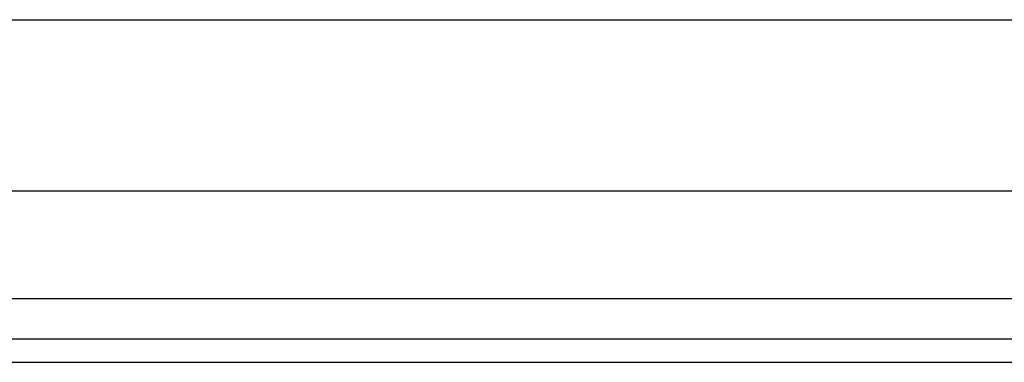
# Model space of a CAD drawing. Header units: inches. Extents: x 4 to 114, y 7 to 59.
# Tile 26 of 55: x 23.318 to 25.582, y 27.77 to 28.558. Entities that reach past the tile are written whole.
import ezdxf

# ---------------------------------------------------------------- set-up
doc = ezdxf.new("R2010")
doc.units = ezdxf.units.IN
doc.header["$MEASUREMENT"] = 0
doc.layers.add('Visible Edges(ANSI)', color=7, linetype='Continuous', lineweight=25)
doc.layers.add('Visible Tangent Edges(ANSI)', color=7, linetype='Continuous', lineweight=25)

msp = doc.modelspace()

# ---------------------------------------------------------------- linework, layer by layer
at = {"layer": 'Visible Edges(ANSI)'}
for p, q in [((4.7708, 28.5578), (26.9149, 28.5578)), ((26.9149, 28.1641), (4.7708, 28.1641)), ((27.666, 27.8234), (4.04, 27.8234)), ((4.04, 27.7704), (27.666, 27.7704))]:
    msp.add_line(p, q, dxfattribs=at)
at = {"layer": 'Visible Tangent Edges(ANSI)'}
msp.add_line((27.666, 27.9164), (4.04, 27.9164), dxfattribs=at)

doc.saveas('drawing.dxf')
